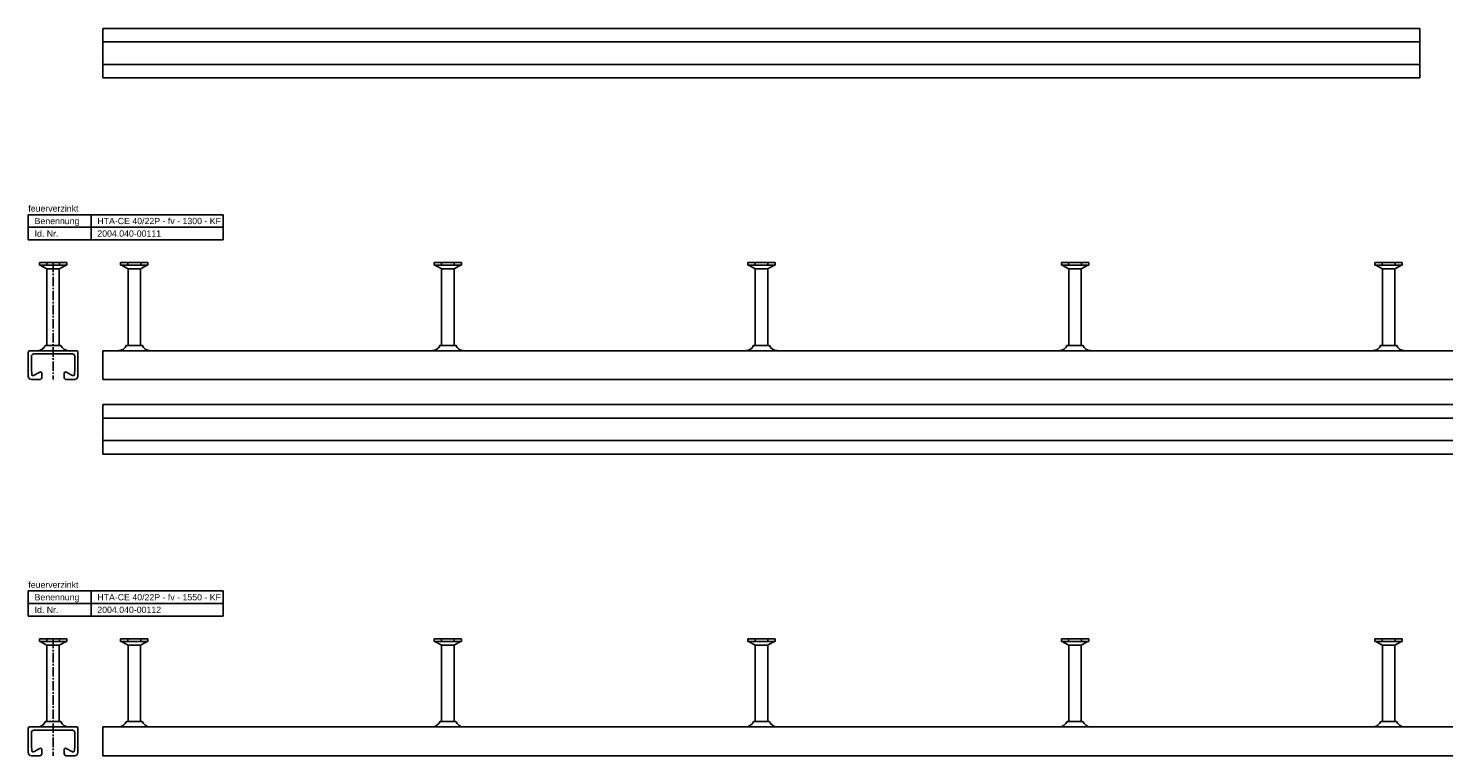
# Model space of a CAD drawing. Header units: millimetres. Extents: x 7205 to 13335, y -2256 to 2743.
# Tile 5 of 12: x 7205 to 8334, y -397 to 183. Entities that reach past the tile are written whole.
import ezdxf

# ---------------------------------------------------------------- set-up
doc = ezdxf.new("R2010")
doc.units = ezdxf.units.MM
doc.header["$LTSCALE"] = 10
doc.header["$PDMODE"] = 35
doc.linetypes.add('MITTE2', pattern=[1.125, 0.75, -0.125, 0.125, -0.125])
doc.layers.get('DEFPOINTS').update_dxf_attribs({"linetype": 'CONTINUOUS'})
for name, color, linetype in [('ACHSEN', 1, 'MITTE2'), ('HALFEN', 2, 'CONTINUOUS'), ('TEXT3', 3, 'CONTINUOUS')]:
    doc.layers.add(name, color=color, linetype=linetype)
doc.styles.add('ARIAL50', font='arial.ttf', dxfattribs={"height": 5})

msp = doc.modelspace()

# ---------------------------------------------------------------- linework, layer by layer
at = {"layer": 'ACHSEN'}
for p, q in [((7225, -3.5), (7225, -96.7)), ((7225, -303.5), (7225, -396.7))]:
    msp.add_line(p, q, dxfattribs=at)
at = {"layer": 'DEFPOINTS', "color": 0, "linetype": 'ByBlock'}
for p in [(7231.3, -69.5), (7231.3, -69.5), (7231.3, -369.5), (7231.3, -369.5)]:
    msp.add_point(p, dxfattribs=at)
at = {"layer": 'HALFEN'}
for p, q in [((7264.8, 183.3), (7264.8, 143.8)), ((7264.8, 183.3), (8314.8, 183.3)), ((8314.8, 183.3), (8314.8, 143.8)), ((7264.8, 172.6), (8314.8, 172.6)), ((7264.8, 154.6), (8314.8, 154.6)), ((7264.8, 143.8), (8314.8, 143.8)), ((7205.3, 34.7), (7360.7, 34.7)), ((7205.3, 14.7), (7205.3, 34.7)), ((7255.3, 14.7), (7255.3, 34.7)), ((7360.7, 14.7), (7360.7, 34.7)), ((7205.3, 24.7), (7360.7, 24.7)), ((7205.3, 14.7), (7360.7, 14.7)), ((7214.1, -3.5), (7214.1, -5.6)), ((7235.9, -3.5), (7214.1, -3.5)), ((7235.9, -5.6), (7214.1, -5.6)), ((7214.7, -5.6), (7219.6, -8.2)), ((7220, -3.5), (7220, -5.5)), ((7220, -8.9), (7220, -69.5)), ((7220.2, -8.4), (7229.8, -8.4)), ((7230, -8.9), (7230, -69.5)), ((7230.1, -3.5), (7230.1, -5.5)), ((7235.4, -5.6), (7230.5, -8.2)), ((7235.9, -3.5), (7235.9, -5.6)), ((7278.9, -3.4), (7278.9, -5.6)), ((7300.7, -3.4), (7278.9, -3.4)), ((7300.7, -5.6), (7278.9, -5.6)), ((7279.5, -5.6), (7284.4, -8.2)), ((7284.7, -3.5), (7284.7, -5.5)), ((7284.8, -8.9), (7284.8, -69.5)), ((7285, -8.4), (7294.5, -8.4)), ((7294.8, -8.9), (7294.8, -69.5)), ((7294.9, -3.5), (7294.9, -5.5)), ((7300.1, -5.6), (7295.2, -8.2)), ((7300.7, -3.4), (7300.7, -5.6)), ((7528.9, -3.4), (7528.9, -5.6)), ((7550.7, -3.4), (7528.9, -3.4)), ((7550.7, -5.6), (7528.9, -5.6)), ((7529.5, -5.6), (7534.4, -8.2)), ((7534.7, -3.5), (7534.7, -5.5)), ((7534.8, -8.9), (7534.8, -69.5)), ((7535, -8.4), (7544.5, -8.4)), ((7544.8, -8.9), (7544.8, -69.5)), ((7544.9, -3.5), (7544.9, -5.5)), ((7550.1, -5.6), (7545.2, -8.2)), ((7550.7, -3.4), (7550.7, -5.6)), ((7778.9, -3.4), (7778.9, -5.6)), ((7800.7, -3.4), (7778.9, -3.4)), ((7800.7, -5.6), (7778.9, -5.6)), ((7779.5, -5.6), (7784.4, -8.2)), ((7784.7, -3.5), (7784.7, -5.5)), ((7784.8, -8.9), (7784.8, -69.5)), ((7785, -8.4), (7794.5, -8.4)), ((7794.8, -8.9), (7794.8, -69.5)), ((7794.9, -3.5), (7794.9, -5.5)), ((7800.1, -5.6), (7795.2, -8.2)), ((7800.7, -3.4), (7800.7, -5.6)), ((8028.9, -3.4), (8028.9, -5.6)), ((8050.7, -3.4), (8028.9, -3.4)), ((8050.7, -5.6), (8028.9, -5.6)), ((8029.5, -5.6), (8034.4, -8.2)), ((8034.7, -3.5), (8034.7, -5.5)), ((8034.8, -8.9), (8034.8, -69.5)), ((8035, -8.4), (8044.5, -8.4)), ((8044.8, -8.9), (8044.8, -69.5)), ((8044.9, -3.5), (8044.9, -5.5)), ((8050.1, -5.6), (8045.2, -8.2)), ((8050.7, -3.4), (8050.7, -5.6)), ((8278.9, -3.4), (8278.9, -5.6)), ((8300.7, -3.4), (8278.9, -3.4)), ((8300.7, -5.6), (8278.9, -5.6)), ((8279.5, -5.6), (8284.4, -8.2)), ((8284.7, -3.5), (8284.7, -5.5)), ((8284.8, -8.9), (8284.8, -69.5)), ((8285, -8.4), (8294.5, -8.4)), ((8294.8, -8.9), (8294.8, -69.5)), ((8294.9, -3.5), (8294.9, -5.5)), ((8300.1, -5.6), (8295.2, -8.2)), ((8300.7, -3.4), (8300.7, -5.6)), ((7205.3, -74.7), (7205.3, -94.2)), ((7206.3, -73.7), (7243.8, -73.7)), ((7207.7, -78.3), (7207.7, -88.2)), ((7240.4, -76.3), (7209.7, -76.3)), ((7218.8, -69.5), (7231.3, -69.5)), ((7242.4, -78.1), (7242.4, -88.2)), ((7244.8, -74.7), (7244.8, -94.2)), ((7264.8, -73.7), (7264.8, -96.7)), ((7264.8, -73.7), (8564.8, -73.7)), ((7283.5, -69.5), (7296, -69.5)), ((7533.5, -69.5), (7546, -69.5)), ((7783.5, -69.5), (7796, -69.5)), ((8033.5, -69.5), (8046, -69.5)), ((8283.5, -69.5), (8296, -69.5)), ((7207.7, -88.2), (7208, -92.7)), ((7242.4, -88.2), (7242, -92.7)), ((7207.8, -96.7), (7214.5, -96.7)), ((7214.6, -90.8), (7209.5, -93.5)), ((7216, -91.7), (7216, -95.2)), ((7234, -91.7), (7234, -95.2)), ((7240.6, -93.5), (7235.5, -90.8)), ((7242.3, -96.7), (7235.5, -96.7)), ((7264.8, -96.7), (8564.8, -96.7)), ((7264.8, -116.7), (7264.8, -156.2)), ((7264.8, -116.7), (8564.8, -116.7)), ((7264.8, -127.4), (8564.8, -127.4)), ((7264.8, -145.4), (8564.8, -145.4)), ((7264.8, -156.2), (8564.8, -156.2)), ((7205.3, -265.3), (7360.7, -265.3)), ((7205.3, -285.3), (7205.3, -265.3)), ((7255.3, -285.3), (7255.3, -265.3)), ((7360.7, -285.3), (7360.7, -265.3)), ((7205.3, -275.3), (7360.7, -275.3)), ((7205.3, -285.3), (7360.7, -285.3)), ((7214.1, -303.5), (7214.1, -305.6)), ((7235.9, -303.5), (7214.1, -303.5)), ((7220, -303.5), (7220, -305.5)), ((7230.1, -303.5), (7230.1, -305.5)), ((7235.9, -303.5), (7235.9, -305.6)), ((7278.9, -303.4), (7278.9, -305.6)), ((7300.7, -303.4), (7278.9, -303.4)), ((7284.7, -303.5), (7284.7, -305.5)), ((7294.9, -303.5), (7294.9, -305.5)), ((7300.7, -303.4), (7300.7, -305.6)), ((7528.9, -303.4), (7528.9, -305.6)), ((7550.7, -303.4), (7528.9, -303.4)), ((7534.7, -303.5), (7534.7, -305.5)), ((7544.9, -303.5), (7544.9, -305.5)), ((7550.7, -303.4), (7550.7, -305.6)), ((7778.9, -303.4), (7778.9, -305.6)), ((7800.7, -303.4), (7778.9, -303.4)), ((7784.7, -303.5), (7784.7, -305.5)), ((7794.9, -303.5), (7794.9, -305.5)), ((7800.7, -303.4), (7800.7, -305.6)), ((8028.9, -303.4), (8028.9, -305.6)), ((8050.7, -303.4), (8028.9, -303.4)), ((8034.7, -303.5), (8034.7, -305.5)), ((8044.9, -303.5), (8044.9, -305.5)), ((8050.7, -303.4), (8050.7, -305.6)), ((8278.9, -303.4), (8278.9, -305.6)), ((8300.7, -303.4), (8278.9, -303.4)), ((8284.7, -303.5), (8284.7, -305.5)), ((8294.9, -303.5), (8294.9, -305.5)), ((8300.7, -303.4), (8300.7, -305.6)), ((7235.9, -305.6), (7214.1, -305.6)), ((7214.7, -305.6), (7219.6, -308.2)), ((7220, -308.9), (7220, -369.5)), ((7220.2, -308.4), (7229.8, -308.4)), ((7230, -308.9), (7230, -369.5)), ((7235.4, -305.6), (7230.5, -308.2)), ((7300.7, -305.6), (7278.9, -305.6)), ((7279.5, -305.6), (7284.4, -308.2)), ((7284.8, -308.9), (7284.8, -369.5)), ((7285, -308.4), (7294.5, -308.4)), ((7294.8, -308.9), (7294.8, -369.5)), ((7300.1, -305.6), (7295.2, -308.2)), ((7550.7, -305.6), (7528.9, -305.6)), ((7529.5, -305.6), (7534.4, -308.2)), ((7534.8, -308.9), (7534.8, -369.5)), ((7535, -308.4), (7544.5, -308.4)), ((7544.8, -308.9), (7544.8, -369.5)), ((7550.1, -305.6), (7545.2, -308.2)), ((7800.7, -305.6), (7778.9, -305.6)), ((7779.5, -305.6), (7784.4, -308.2)), ((7784.8, -308.9), (7784.8, -369.5)), ((7785, -308.4), (7794.5, -308.4)), ((7794.8, -308.9), (7794.8, -369.5)), ((7800.1, -305.6), (7795.2, -308.2)), ((8050.7, -305.6), (8028.9, -305.6)), ((8029.5, -305.6), (8034.4, -308.2)), ((8034.8, -308.9), (8034.8, -369.5)), ((8035, -308.4), (8044.5, -308.4)), ((8044.8, -308.9), (8044.8, -369.5)), ((8050.1, -305.6), (8045.2, -308.2)), ((8300.7, -305.6), (8278.9, -305.6)), ((8279.5, -305.6), (8284.4, -308.2)), ((8284.8, -308.9), (8284.8, -369.5)), ((8285, -308.4), (8294.5, -308.4)), ((8294.8, -308.9), (8294.8, -369.5)), ((8300.1, -305.6), (8295.2, -308.2)), ((7218.8, -369.5), (7231.3, -369.5)), ((7283.5, -369.5), (7296, -369.5)), ((7533.5, -369.5), (7546, -369.5)), ((7783.5, -369.5), (7796, -369.5)), ((8033.5, -369.5), (8046, -369.5)), ((8283.5, -369.5), (8296, -369.5)), ((7205.3, -374.7), (7205.3, -394.2)), ((7206.3, -373.7), (7243.8, -373.7)), ((7207.7, -378.3), (7207.7, -388.2)), ((7240.4, -376.3), (7209.7, -376.3)), ((7242.4, -378.1), (7242.4, -388.2)), ((7244.8, -374.7), (7244.8, -394.2)), ((7264.8, -373.7), (7264.8, -396.7)), ((7264.8, -373.7), (8814.8, -373.7)), ((7207.7, -388.2), (7208, -392.7)), ((7214.6, -390.8), (7209.5, -393.5)), ((7216, -391.7), (7216, -395.2)), ((7234, -391.7), (7234, -395.2)), ((7240.6, -393.5), (7235.5, -390.8)), ((7242.4, -388.2), (7242, -392.7)), ((7207.8, -396.7), (7214.5, -396.7)), ((7242.3, -396.7), (7235.5, -396.7)), ((7264.8, -396.7), (8814.8, -396.7))]:
    msp.add_line(p, q, dxfattribs=at)
for centre, radius, start, end in [((7219.2, -8.9), 0.8, 0, 62.3005), ((7230.8, -8.9), 0.8, 117.6995, 180), ((7284, -8.9), 0.8, 0, 62.3005), ((7295.6, -8.9), 0.8, 117.6995, 180), ((7534, -8.9), 0.8, 0, 62.3005), ((7545.6, -8.9), 0.8, 117.6995, 180), ((7784, -8.9), 0.8, 0, 62.3005), ((7795.6, -8.9), 0.8, 117.6995, 180), ((8034, -8.9), 0.8, 0, 62.3005), ((8045.6, -8.9), 0.8, 117.6995, 180), ((8284, -8.9), 0.8, 0, 62.3005), ((8295.6, -8.9), 0.8, 117.6995, 180), ((7206.3, -74.7), 1, 90, 180), ((7209.7, -78.3), 2, 90, 180), ((7212.6, -67), 6.7, 270.9954, 338.0812), ((7237.5, -67), 6.7, 201.9188, 269.0046), ((7240.4, -78.3), 2, 4.4416, 90), ((7243.8, -74.7), 1, 0, 90), ((7277.3, -66.9), 6.7, 270.9954, 338.0812), ((7302.3, -66.9), 6.7, 201.9188, 269.0046), ((7527.3, -66.9), 6.7, 270.9954, 338.0812), ((7552.3, -66.9), 6.7, 201.9188, 269.0046), ((7777.3, -66.9), 6.7, 270.9954, 338.0812), ((7802.3, -66.9), 6.7, 201.9188, 269.0046), ((8027.3, -66.9), 6.7, 270.9954, 338.0812), ((8052.3, -66.9), 6.7, 201.9188, 269.0046), ((8277.3, -66.9), 6.7, 270.9954, 338.0812), ((8302.3, -66.9), 6.7, 201.9188, 269.0046), ((7207.8, -94.2), 2.5, 180, 270), ((7209, -92.6), 1, 184.4163, 298.6582), ((7214.5, -95.2), 1.5, 270, 0), ((7215, -91.7), 1, 0, 118.6582), ((7235, -91.7), 1, 61.3418, 180), ((7235.5, -95.2), 1.5, 180, 270), ((7241, -92.6), 1, 241.3418, 355.5837), ((7242.3, -94.2), 2.5, 270, 0), ((7219.2, -308.9), 0.8, 0, 62.3005), ((7230.8, -308.9), 0.8, 117.6995, 180), ((7284, -308.9), 0.8, 0, 62.3005), ((7295.6, -308.9), 0.8, 117.6995, 180), ((7534, -308.9), 0.8, 0, 62.3005), ((7545.6, -308.9), 0.8, 117.6995, 180), ((7784, -308.9), 0.8, 0, 62.3005), ((7795.6, -308.9), 0.8, 117.6995, 180), ((8034, -308.9), 0.8, 0, 62.3005), ((8045.6, -308.9), 0.8, 117.6995, 180), ((8284, -308.9), 0.8, 0, 62.3005), ((8295.6, -308.9), 0.8, 117.6995, 180), ((7212.6, -367), 6.7, 270.9954, 338.0812), ((7237.5, -367), 6.7, 201.9188, 269.0046), ((7277.3, -366.9), 6.7, 270.9954, 338.0812), ((7302.3, -366.9), 6.7, 201.9188, 269.0046), ((7527.3, -366.9), 6.7, 270.9954, 338.0812), ((7552.3, -366.9), 6.7, 201.9188, 269.0046), ((7777.3, -366.9), 6.7, 270.9954, 338.0812), ((7802.3, -366.9), 6.7, 201.9188, 269.0046), ((8027.3, -366.9), 6.7, 270.9954, 338.0812), ((8052.3, -366.9), 6.7, 201.9188, 269.0046), ((8277.3, -366.9), 6.7, 270.9954, 338.0812), ((8302.3, -366.9), 6.7, 201.9188, 269.0046), ((7206.3, -374.7), 1, 90, 180), ((7209.7, -378.3), 2, 90, 180), ((7240.4, -378.3), 2, 4.4416, 90), ((7243.8, -374.7), 1, 0, 90), ((7207.8, -394.2), 2.5, 180, 270), ((7209, -392.6), 1, 184.4163, 298.6582), ((7215, -391.7), 1, 0, 118.6582), ((7235, -391.7), 1, 61.3418, 180), ((7241, -392.6), 1, 241.3418, 355.5837), ((7242.3, -394.2), 2.5, 270, 0), ((7214.5, -395.2), 1.5, 270, 0), ((7235.5, -395.2), 1.5, 180, 270)]:
    msp.add_arc(centre, radius, start, end, dxfattribs=at)
at = {"layer": 'TEXT3'}
for p, q in [((7218.8, -69.5), (7219.3, -69.5)), ((7231.3, -69.5), (7230.8, -69.5)), ((7283.5, -69.5), (7284.1, -69.5)), ((7533.5, -69.5), (7534.1, -69.5)), ((7783.5, -69.5), (7784.1, -69.5)), ((8033.5, -69.5), (8034.1, -69.5)), ((8283.5, -69.5), (8284.1, -69.5)), ((7218.8, -369.5), (7219.3, -369.5)), ((7231.3, -369.5), (7230.8, -369.5)), ((7283.5, -369.5), (7284.1, -369.5)), ((7533.5, -369.5), (7534.1, -369.5)), ((7783.5, -369.5), (7784.1, -369.5)), ((8033.5, -369.5), (8034.1, -369.5)), ((8283.5, -369.5), (8284.1, -369.5))]:
    msp.add_line(p, q, dxfattribs=at)

# ---------------------------------------------------------------- texts
at = {"layer": 'HALFEN', "style": 'ARIAL50'}
for s, p in [('feuerverzinkt', (7205.3, 37.2)), ('Benennung', (7210.3, 27.2)), ('Id. Nr.', (7210.3, 17.2)), ('HTA-CE 40/22P - fv - 1300 - KF', (7260.3, 27.2)), ('2004.040-00111', (7260.3, 17.2)), ('feuerverzinkt', (7205.3, -262.8)), ('Benennung', (7210.3, -272.8)), ('HTA-CE 40/22P - fv - 1550 - KF', (7260.3, -272.8)), ('Id. Nr.', (7210.3, -282.8)), ('2004.040-00112', (7260.3, -282.8))]:
    msp.add_text(s, height=5, dxfattribs=at).set_placement(p)

doc.saveas('drawing.dxf')
